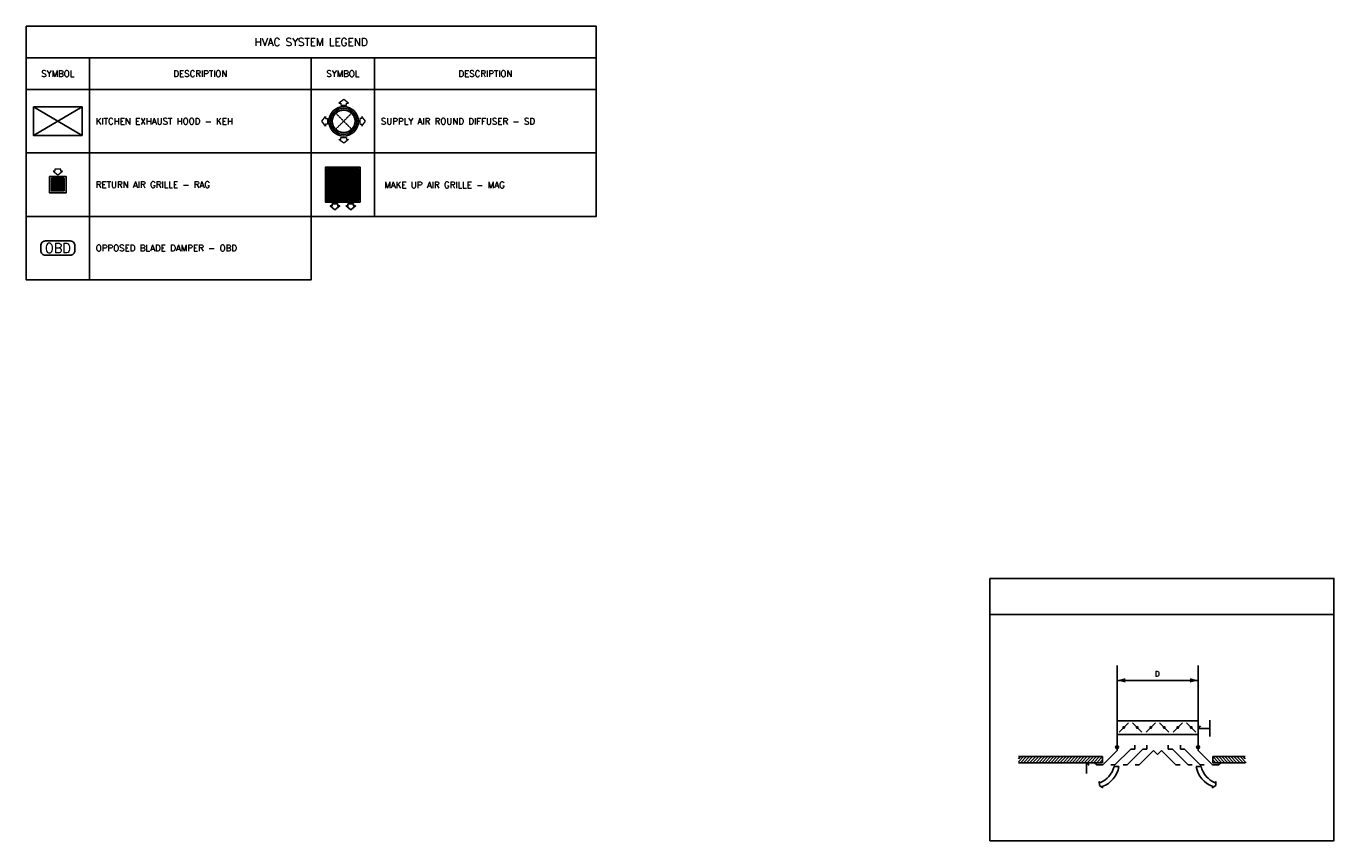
# Model space of a CAD drawing. Header units: millimetres. Extents: x -150 to 72073, y -3152 to 13830.
# Tile 18 of 19: x 34132 to 54776, y -650 to 12201. Entities that reach past the tile are written whole.
import ezdxf
from ezdxf.enums import TextEntityAlignment as Align

# ---------------------------------------------------------------- set-up
doc = ezdxf.new("R2010")
doc.units = ezdxf.units.MM
doc.linetypes.add('HIDDEN', pattern=[0.375, 0.25, -0.125])
for name, color, linetype in [('1', 1, 'Continuous'), ('2', 3, 'Continuous'), ('A-TXT1', 2, 'Continuous'), ('ACMV-MEPF_General Text', 7, 'Continuous'), ('ACMV-SA-TEXT', 7, 'Continuous'), ('FIRE-SPKLR-LGND-LINE', 7, 'Continuous'), ('FIRE-SPKLR-LGND-TEXT', 7, 'Continuous')]:
    doc.layers.add(name, color=color, linetype=linetype)
for name, color, linetype, true_color in [('ACMV-FA-FLOW ARROW', 150, 'Continuous', 0x007fff), ('ACMV-GRD', 30, 'Continuous', 0xff7f00), ('Exhaut Hoods', 7, 'Continuous', 0xf26722), ('OPPOSED BLADE DAMPER', 3, 'Continuous', 0x00ff00)]:
    doc.layers.add(name, color=color, linetype=linetype, true_color=true_color)
for name, color, linetype, lineweight, true_color in [('ACMV-RA-FLOW-ARROW', 1, 'Continuous', 20, 0xff0000), ('ACMV-SA-DUCT', 200, 'Continuous', 20, 0xbf00ff), ('ACMV-SA-FLOW-ARROW', 200, 'Continuous', 20, 0xbf00ff)]:
    doc.layers.add(name, color=color, linetype=linetype, lineweight=lineweight, true_color=true_color)
doc.styles.add('Romans', font='Romans.shx')
doc.styles.get("Standard").update_dxf_attribs({"font": 'arial.ttf'})

# ---------------------------------------------------------------- blocks, each defined once
blk = doc.blocks.new('FA-CBCD-1W-500x500')
at = {"layer": 'ACMV-FA-FLOW ARROW'}
for points in [[(-125, 395), (-200, 335), (-170, 335), (-170, 305), (-80, 305), (-80, 335), (-50, 335), (-125, 395)], [(125, 395), (50, 335), (80, 335), (80, 305), (170, 305), (170, 335), (200, 335), (125, 395)]]:
    blk.add_lwpolyline(points, dxfattribs=at)
at = {"layer": 'ACMV-GRD', "color": 8, "true_color": 0x808080}
for p, q in [((-250, 225), (250, 225)), ((-250, 200), (250, 200)), ((-250, 175), (250, 175)), ((-250, 150), (250, 150)), ((-250, 125), (250, 125)), ((-250, 100), (250, 100)), ((-250, 75), (250, 75)), ((-250, 50), (250, 50)), ((-250, 25), (250, 25)), ((-250, 0), (250, 0)), ((-250, -25), (250, -25)), ((-250, -50), (250, -50)), ((-250, -75), (250, -75)), ((-250, -100), (250, -100)), ((-250, -125), (250, -125)), ((-250, -150), (250, -150)), ((-250, -175), (250, -175)), ((-250, -200), (250, -200)), ((-250, -225), (250, -225))]:
    blk.add_line(p, q, dxfattribs=at)
at = {"layer": 'ACMV-GRD'}
for points in [[(-275, 275), (275, 275), (275, -275), (-275, -275)], [(-250, 250), (250, 250), (250, -250), (-250, -250)]]:
    blk.add_lwpolyline(points, close=True, dxfattribs=at)
blk = doc.blocks.new('AA')
at = {"layer": '2'}
blk.add_lwpolyline([(0, 0, 0, 0.15, 0), (-0.275, 0, 0.15, 0.15, 0)], format="xyseb", dxfattribs=at)
blk = doc.blocks.new('D-T')
at = {"layer": '1'}
blk.add_line((0, 0), (0.085, 0.085), dxfattribs=at)
blk = doc.blocks.new('DIM')
at = {"layer": '1'}
blk.add_line((0, 0.275), (0, -0.275), dxfattribs=at)
blk = doc.blocks.new('SA-RCD-350')
at = {"layer": 'ACMV-GRD'}
for radius in [232, 206, 182]:
    blk.add_circle((0, 0), radius, dxfattribs=at)
at = {"layer": 'ACMV-SA-DUCT', "linetype": 'HIDDEN'}
for p, q in [((-124, 124), (124, -124)), ((124, 124), (-124, -124))]:
    blk.add_line(p, q, dxfattribs=at)
blk.add_circle((0, 0), 175, dxfattribs=at)
at = {"layer": 'ACMV-SA-FLOW-ARROW'}
for points in [[(0, 346), (-75, 286), (-45, 286), (-45, 256), (45, 256), (45, 286), (75, 286), (0, 346)], [(-346, 0), (-286, 75), (-286, 45), (-256, 45), (-256, -45), (-286, -45), (-286, -75), (-346, 0)], [(346, 0), (286, 75), (286, 45), (256, 45), (256, -45), (286, -45), (286, -75), (346, 0)], [(0, -346), (-75, -286), (-45, -286), (-45, -256), (45, -256), (45, -286), (75, -286), (0, -346)]]:
    blk.add_lwpolyline(points, dxfattribs=at)
blk = doc.blocks.new('RA-CBCD-1W-200x200')
at = {"layer": 'ACMV-GRD', "color": 8, "true_color": 0x808080}
for p, q in [((-100, 75), (100, 75)), ((-100, 50), (100, 50)), ((-100, 25), (100, 25)), ((-100, 0), (100, 0)), ((-100, -25), (100, -25)), ((-100, -50), (100, -50)), ((-100, -75), (100, -75))]:
    blk.add_line(p, q, dxfattribs=at)
at = {"layer": 'ACMV-GRD'}
for points in [[(-130, 130), (130, 130), (130, -130), (-130, -130)], [(-100, 100), (100, 100), (100, -100), (-100, -100)]]:
    blk.add_lwpolyline(points, close=True, dxfattribs=at)
at = {"layer": 'ACMV-RA-FLOW-ARROW'}
blk.add_lwpolyline([(0, 155), (75, 215), (45, 215), (45, 245), (-45, 245), (-45, 215), (-75, 215), (0, 155)], dxfattribs=at)

msp = doc.modelspace()

# ---------------------------------------------------------------- linework, layer by layer
msp.add_line((49346.4, 2920.4), (54776.4, 2920.4))
msp.add_lwpolyline([(34827.3, 8588.7, 0.4142136), (34902.3, 8663.7), (34902.3, 8738.7, 0.4142136), (34827.3, 8813.7), (34437.3, 8813.7, 0.4142136), (34362.3, 8738.7), (34362.3, 8663.7, 0.4142136), (34437.3, 8588.7)], format="xyb", close=True)
msp.add_lwpolyline([(49346.4, 3490.4), (54776.4, 3490.4), (54776.4, -649.6), (49346.4, -649.6)], close=True)
at = {"layer": '1'}
for p, q in [((51356.2, 1881.9), (52633.5, 1881.9)), ((52818.9, 1123.4), (52633.4, 1123.4)), ((50872.3, 411.7), (50872.3, 582.6)), ((51382.5, 520.6), (51308.2, 520.6)), ((52605.5, 520.6), (52679.8, 520.6)), ((51073.3, 286.8), (51085.6, 266.2)), ((51073.3, 286.8), (51074.4, 220.9)), ((51074.4, 220.9), (51132.1, 188.9)), ((51132.1, 188.9), (51119.7, 209.4)), ((52913.6, 220.9), (52855.9, 188.9)), ((52855.9, 188.9), (52868.3, 209.4)), ((52914.7, 286.8), (52902.4, 266.2)), ((52914.7, 286.8), (52913.6, 220.9))]:
    msp.add_line(p, q, dxfattribs=at)
at = {"layer": '1', "color": 8}
for p, q in [((49829.4, 678.2), (49797.4, 646.2)), ((49877.3, 678.2), (49797.4, 598.3)), ((49925.3, 678.2), (49829.4, 582.3)), ((49973.3, 678.2), (49877.3, 582.3)), ((50021.2, 678.2), (49925.3, 582.3)), ((50069.2, 678.2), (49973.3, 582.3)), ((50117.2, 678.2), (50021.2, 582.3)), ((50165.1, 678.2), (50069.2, 582.3)), ((50213.1, 678.2), (50117.2, 582.3)), ((50261, 678.2), (50165.1, 582.3)), ((50309, 678.2), (50213.1, 582.3)), ((50357, 678.2), (50261, 582.3)), ((50404.9, 678.2), (50309, 582.3)), ((50452.9, 678.2), (50357, 582.3)), ((50500.8, 678.2), (50404.9, 582.3)), ((50548.8, 678.2), (50452.9, 582.3)), ((50596.8, 678.2), (50500.8, 582.3)), ((50644.7, 678.2), (50548.8, 582.3)), ((50692.7, 678.2), (50596.8, 582.3)), ((50740.7, 678.2), (50644.7, 582.3)), ((50788.6, 678.2), (50692.7, 582.3)), ((50836.6, 678.2), (50740.7, 582.3)), ((50884.5, 678.2), (50788.6, 582.3)), ((50932.5, 678.2), (50836.6, 582.3)), ((50980.5, 678.2), (50884.5, 582.3)), ((51028.4, 678.2), (50932.5, 582.3)), ((51076.4, 678.2), (50980.5, 582.3)), ((51124.4, 678.2), (51028.4, 582.3)), ((51124.4, 630.2), (51076.4, 582.3)), ((52863.6, 678.2), (52959.6, 582.3)), ((52863.6, 630.2), (52911.6, 582.3)), ((52911.6, 678.2), (53007.5, 582.3)), ((52959.6, 678.2), (53055.5, 582.3)), ((53007.5, 678.2), (53103.5, 582.3)), ((53055.5, 678.2), (53151.4, 582.3)), ((53103.5, 678.2), (53199.4, 582.3)), ((53151.4, 678.2), (53247.3, 582.3)), ((53199.4, 678.2), (53295.3, 582.3)), ((53247.3, 678.2), (53343.3, 582.3)), ((53295.3, 678.2), (53391.2, 582.3)), ((53343.3, 678.2), (53378.6, 642.9))]:
    msp.add_line(p, q, dxfattribs=at)
at = {"layer": '1'}
for centre, radius, start, end in [((50936.7, 621.1), 384.8, 292.76125, 344.86774), ((50996.1, 580.4), 391.1, 288.43558, 351.20751), ((52991.9, 580.4), 391.1, 188.79249, 251.56442), ((53051.3, 621.1), 384.8, 195.13226, 247.23875)]:
    msp.add_arc(centre, radius, start, end, dxfattribs=at)
at = {"layer": '2'}
for p, q in [((51354.5, 838.1), (51354.5, 2117.1)), ((52633.5, 2117.1), (52633.5, 838.1)), ((52633.5, 1637.4), (52633.5, 1413.6)), ((52633.5, 1413.6), (52633.5, 1253.7)), ((51354.5, 838.1), (51354.5, 774.1)), ((51632.9, 796.7), (51632.9, 860.7)), ((51824.8, 796.7), (51824.8, 860.7)), ((52163.2, 796.7), (52163.2, 860.7)), ((52355.1, 796.7), (52355.1, 860.7)), ((52633.5, 838.1), (52633.5, 774.1)), ((51124.4, 678.2), (49798.9, 678.2)), ((51124.4, 582.3), (51124.4, 678.2)), ((51354.5, 774.1), (51128.4, 548)), ((51320.3, 548), (51569, 796.7)), ((51512.1, 548), (51760.8, 796.7)), ((51569, 796.7), (51632.9, 796.7)), ((51704, 548), (51930, 774.1)), ((51760.8, 796.7), (51824.8, 796.7)), ((51930, 774.1), (51994, 710.2)), ((52057.9, 774.1), (51994, 710.2)), ((52284, 548), (52057.9, 774.1)), ((52227.2, 796.7), (52163.2, 796.7)), ((52475.9, 548), (52227.2, 796.7)), ((52419, 796.7), (52355.1, 796.7)), ((52667.7, 548), (52419, 796.7)), ((52633.5, 774.1), (52859.6, 548)), ((52863.6, 678.2), (53378.6, 678.2)), ((52863.6, 582.3), (52863.6, 678.2)), ((51124.4, 582.3), (49797.4, 582.3)), ((51032.5, 548), (50998.2, 582.3)), ((51128.4, 548), (51032.5, 548)), ((51320.3, 548), (51256.3, 548)), ((51512.1, 548), (51448.2, 548)), ((51704, 548), (51640, 548)), ((52284, 548), (52348, 548)), ((52475.9, 548), (52539.8, 548)), ((52667.7, 548), (52731.7, 548)), ((52859.6, 548), (52955.5, 548)), ((52863.6, 582.3), (53378.6, 582.3)), ((52955.5, 548), (52989.8, 582.3))]:
    msp.add_line(p, q, dxfattribs=at)
for centre in [(51354.5, 826.7), (52633.5, 826.7)]:
    msp.add_circle(centre, 24, dxfattribs=at)
at = {"layer": 'Exhaut Hoods', "color": 30, "true_color": 0xf26722}
msp.add_lwpolyline([(34247.6, 10926.7), (35016.2, 10926.7), (35016.2, 10478.9), (34247.6, 10478.9)], close=True, dxfattribs=at)
for points in [[(35016.2, 10926.7), (34247.6, 10478.9)], [(34247.6, 10926.7), (35016.2, 10478.9)]]:
    msp.add_lwpolyline(points, dxfattribs=at)
at = {"layer": 'FIRE-SPKLR-LGND-LINE'}
for points in [[(35132.3, 11701.2), (35132.3, 11201.2), (34132.3, 11201.2), (34132.3, 11701.2)], [(35132.3, 11701.2), (38632.3, 11701.2), (38632.3, 11201.2), (35132.3, 11201.2)], [(39632.3, 11701.2), (39632.3, 11201.2), (38632.3, 11201.2), (38632.3, 11701.2)], [(39632.3, 11701.2), (43132.3, 11701.2), (43132.3, 11201.2), (39632.3, 11201.2)], [(35132.3, 11201.2), (35132.3, 10201.2), (34132.3, 10201.2), (34132.3, 11201.2)], [(35132.3, 11201.2), (38632.3, 11201.2), (38632.3, 10201.2), (35132.3, 10201.2)], [(39632.3, 11201.2), (39632.3, 10201.2), (38632.3, 10201.2), (38632.3, 11201.2)], [(39632.3, 11201.2), (43132.3, 11201.2), (43132.3, 10201.2), (39632.3, 10201.2)], [(35132.3, 10201.2), (35132.3, 9201.2), (34132.3, 9201.2), (34132.3, 10201.2)], [(35132.3, 10201.2), (38632.3, 10201.2), (38632.3, 9201.2), (35132.3, 9201.2)], [(39632.3, 10201.2), (39632.3, 9201.2), (38632.3, 9201.2), (38632.3, 10201.2)], [(39632.3, 10201.2), (43132.3, 10201.2), (43132.3, 9201.2), (39632.3, 9201.2)], [(35132.3, 9201.2), (35132.3, 8201.2), (34132.3, 8201.2), (34132.3, 9201.2)], [(35132.3, 9201.2), (38632.3, 9201.2), (38632.3, 8201.2), (35132.3, 8201.2)]]:
    msp.add_lwpolyline(points, close=True, dxfattribs=at)
at = {"layer": 'FIRE-SPKLR-LGND-TEXT'}
msp.add_lwpolyline([(34132.3, 12201.2), (43132.3, 12201.2), (43132.3, 11701.2), (34132.3, 11701.2)], close=True, dxfattribs=at)
at = {"layer": 'OPPOSED BLADE DAMPER'}
for p, q in [((52633.5, 1245.7), (51354.5, 1245.7)), ((51354.5, 1029.9), (52633.5, 1029.9))]:
    msp.add_line(p, q, dxfattribs=at)
at = {"layer": 'OPPOSED BLADE DAMPER', "color": 1, "true_color": 0xff0000}
for p, q in [((51385.5, 1063.9), (51534.7, 1213.1)), ((51747.7, 1063.9), (51598.4, 1213.1)), ((51811.4, 1063.9), (51960.6, 1213.1)), ((52173.6, 1063.9), (52024.3, 1213.1)), ((52237.3, 1063.9), (52386.5, 1213.1)), ((52599.5, 1063.9), (52450.2, 1213.1))]:
    msp.add_line(p, q, dxfattribs=at)
at = {"layer": 'OPPOSED BLADE DAMPER', "const_width": 24}
for points in [[(51448.1, 1138.5, 1), (51472.1, 1138.5, 1)], [(51673, 1126.5, 1), (51673, 1150.5, 1)], [(51874, 1138.5, 1), (51898, 1138.5, 1)], [(52087, 1138.5, 1), (52110.9, 1138.5, 1)], [(52299.9, 1138.5, 1), (52323.9, 1138.5, 1)], [(52512.9, 1138.5, 1), (52536.8, 1138.5, 1)]]:
    msp.add_lwpolyline(points, format="xyb", close=True, dxfattribs=at)

# ---------------------------------------------------------------- block references
at = {"layer": '1', "yscale": 469.0666649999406, "rotation": 180}
for name, p, xscale, zscale in [('AA', (51356.2, 1881.9), 469.0666649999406, 469.0666649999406), ('D-T', (50872.3, 582.6), -469.0666649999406, 469.0666649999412)]:
    msp.add_blockref(name, p, dxfattribs=dict(at, xscale=xscale, zscale=zscale))
at = {"layer": '1', "xscale": 469.0666649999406, "yscale": 469.0666649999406, "zscale": 469.0666649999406}
for name, p in [('AA', (52633.5, 1881.9)), ('DIM', (52818.9, 1123.4)), ('D-T', (52633.5, 1123.4))]:
    msp.add_blockref(name, p, dxfattribs=at)
at = {"layer": 'ACMV-FA-FLOW ARROW', "rotation": 180}
msp.add_blockref('FA-CBCD-1W-500x500', (39132.3, 9701.2), dxfattribs=at)
at = {"layer": 'ACMV-GRD'}
for name, p in [('SA-RCD-350', (39144.8, 10700.3)), ('RA-CBCD-1W-200x200', (34632.3, 9701.2))]:
    msp.add_blockref(name, p, dxfattribs=at)

# ---------------------------------------------------------------- texts
at = {"layer": 'A-TXT1', "color": 2, "style": 'Romans'}
msp.add_text('D', height=84.4, dxfattribs=at).set_placement((51987.7, 1984.8), align=Align.MIDDLE)
at = {"layer": 'ACMV-MEPF_General Text'}
for s, width, insert, char_height, attachment_point in [('\\pxqc;{\\Fromans|c0;HVAC SYSTEM LEGEND}', 9000, (38632.3, 11951.2), 120, 5), ('\\pxqc;{\\Fromans|c0;SYMBOL }', 1000, (34132.3, 11451.2), 100, 4), ('\\pxqc;{\\Fromans|c0;DESCRIPTION}', 3500, (35132.3, 11451.2), 100, 4), ('\\pxqc;{\\Fromans|c0;SYMBOL }', 1000, (38632.3, 11451.2), 100, 4), ('\\pxqc;{\\Fromans|c0;DESCRIPTION}', 3500, (39632.3, 11451.2), 100, 4), ('{\\Fromans|c0;KITCHEN EXHAUST HOOD - KEH}', 3300, (35232.3, 10701.2), 100, 4), ('{\\Fromans|c0;SUPPLY AIR ROUND DIFFUSER - SD}', 3300, (39732.3, 10701.2), 100, 4), ('{\\Fromans|c0;RETURN AIR GRILLE - RAG}', 3300, (35232.3, 9701.2), 100, 4), ('{\\Fromans|c0;MAKE UP AIR GRILLE - MAG}', 3300, (39786.3, 9696.9), 100, 4), ('{\\Fromans|c0;OPPOSED BLADE DAMPER - OBD}', 3300, (35232.3, 8701.2), 100, 4)]:
    msp.add_mtext_dynamic_manual_height_columns(s, width=width, gutter_width=15540.7, heights=[500], dxfattribs=dict(at, insert=insert, char_height=char_height, attachment_point=attachment_point))
at = {"layer": 'ACMV-SA-TEXT', "insert": (34632.3, 8700.7), "char_height": 150, "attachment_point": 5}
msp.add_mtext_dynamic_manual_height_columns('{\\Fromans|c0;OBD}', width=2459.906, gutter_width=1.5, heights=[0], dxfattribs=at)

doc.saveas('drawing.dxf')
